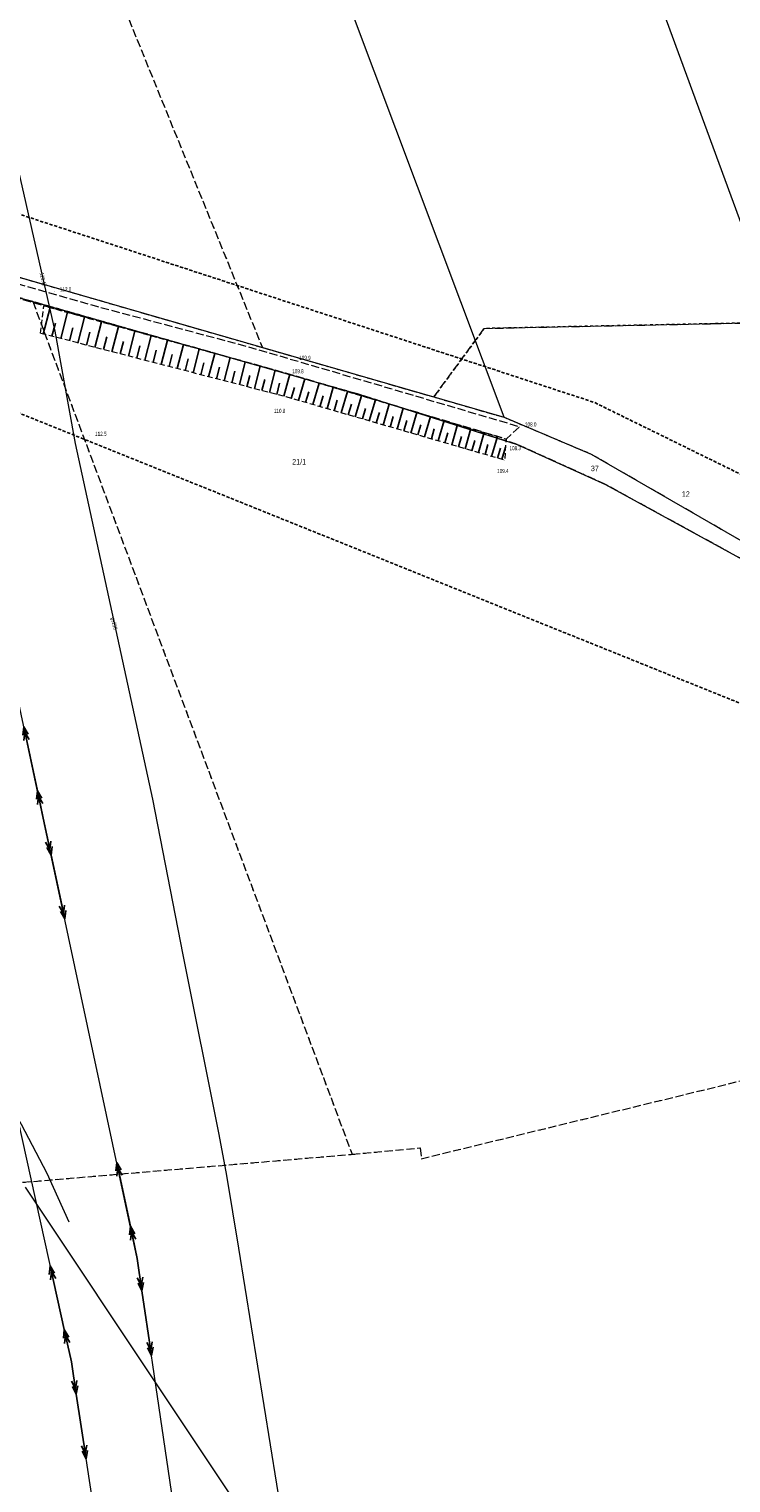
# Model space of a CAD drawing. Header units: metres. Extents: x 5550910 to 5553628, y 5952297 to 5957865.
# Tile 22 of 36: x 5551633 to 5551762, y 5955061 to 5955328. Entities that reach past the tile are written whole.
import ezdxf
from ezdxf.enums import TextEntityAlignment as Align

# ---------------------------------------------------------------- set-up
doc = ezdxf.new("R2010")
doc.units = ezdxf.units.M
for name, pattern in [('1.0_0.5', [1.5, 1, -0.5]), ('1.5_0.5', [2, 1.5, -0.5]), ('2', [0.9, 0.6, -0.3]), ('219-500', [0]), ('egkk-500', [2, 1.5, -0.5]), ('egug-500', [1, 0.5, -0.5]), ('suep_sn_500', [0])]:
    doc.linetypes.add(name, pattern=pattern)
doc.layers.get('0').update_dxf_attribs({"color": 2, "lineweight": 5})
doc.styles.get("Standard").update_dxf_attribs({"font": 'Working1250', "width": 0.75})

# ---------------------------------------------------------------- blocks, each defined once
blk = doc.blocks.new('PW01')
at = {"linetype": 'Continuous', "lineweight": 13}
h = blk.add_hatch(color=0, dxfattribs=at)
edge = h.paths.add_edge_path()
edge.add_arc((0, 0), 0.045, 0, 360)
blk = doc.blocks.new('SUEP2')
at = {"color": 0, "linetype": 'Continuous'}
for p, q in [((0, 0), (6.027, 0)), ((5.027, 0), (3.527, 0.5)), ((5.027, 0), (3.527, -0.5)), ((6.027, 0), (4.527, 0.5)), ((6.027, 0), (4.527, -0.5)), ((6.027, 0), (18.027, 0)), ((17.027, 0), (15.527, 0.5)), ((17.027, 0), (15.527, -0.5)), ((18.027, 0), (16.527, 0.5)), ((18.027, 0), (16.527, -0.5))]:
    blk.add_line(p, q, dxfattribs=at)

msp = doc.modelspace()

# ---------------------------------------------------------------- linework, layer by layer
at = {"layer": '000 Inne (niezydentyfikowane)', "color": 7, "linetype": 'CONTINUOUS', "lineweight": 25, "flags": 128}
for points in [[(5551635.6, 5955271.8), (5551636.86, 5955276.67)], [(5551638.81, 5955270.97), (5551640.05, 5955275.78)], [(5551637.21, 5955271.39), (5551637.84, 5955273.8)], [(5551640.4, 5955270.56), (5551641.01, 5955272.95)], [(5551641.98, 5955270.15), (5551643.2, 5955274.9)], [(5551645.1, 5955269.35), (5551646.32, 5955274.03)], [(5551648.19, 5955268.55), (5551649.39, 5955273.18)], [(5551643.54, 5955269.75), (5551644.15, 5955272.11)], [(5551646.65, 5955268.94), (5551647.26, 5955271.27)], [(5551649.73, 5955268.15), (5551650.32, 5955270.45)], [(5551651.25, 5955267.76), (5551652.43, 5955272.33)], [(5551654.26, 5955266.98), (5551655.43, 5955271.5)], [(5551657.24, 5955266.21), (5551658.4, 5955270.67)], [(5551660.18, 5955265.45), (5551661.32, 5955269.85)], [(5551652.76, 5955267.37), (5551653.35, 5955269.64)], [(5551655.76, 5955266.59), (5551656.34, 5955268.84)], [(5551658.72, 5955265.82), (5551659.29, 5955268.04)], [(5551661.64, 5955265.07), (5551662.21, 5955267.26)], [(5551663.09, 5955264.69), (5551664.22, 5955269.05)], [(5551665.96, 5955263.95), (5551667.07, 5955268.25)], [(5551668.8, 5955263.22), (5551669.9, 5955267.47)], [(5551664.53, 5955264.32), (5551665.09, 5955266.49)], [(5551667.38, 5955263.58), (5551667.94, 5955265.72)], [(5551670.2, 5955262.85), (5551670.75, 5955264.97)], [(5551671.6, 5955262.49), (5551672.68, 5955266.69)], [(5551674.37, 5955261.78), (5551675.44, 5955265.92)], [(5551677.1, 5955261.07), (5551678.16, 5955265.17)], [(5551672.99, 5955262.13), (5551673.53, 5955264.22)], [(5551675.74, 5955261.42), (5551676.27, 5955263.48)], [(5551678.45, 5955260.72), (5551678.98, 5955262.76)], [(5551679.79, 5955260.37), (5551680.84, 5955264.41)], [(5551681.12, 5955260), (5551681.7, 5955261.99)], [(5551682.44, 5955259.62), (5551683.59, 5955263.58)], [(5551685.08, 5955258.85), (5551686.22, 5955262.8)], [(5551687.69, 5955258.1), (5551688.83, 5955262.02)], [(5551683.76, 5955259.23), (5551684.34, 5955261.21)], [(5551686.39, 5955258.47), (5551686.96, 5955260.44)], [(5551689, 5955257.72), (5551689.56, 5955259.67)], [(5551690.29, 5955257.34), (5551691.42, 5955261.24)], [(5551692.88, 5955256.59), (5551694, 5955260.47)], [(5551695.45, 5955255.85), (5551696.57, 5955259.7)], [(5551691.59, 5955256.97), (5551692.15, 5955258.91)], [(5551694.17, 5955256.22), (5551694.73, 5955258.15)], [(5551696.73, 5955255.48), (5551697.29, 5955257.4)], [(5551698.01, 5955255.11), (5551699.12, 5955258.94)], [(5551699.28, 5955254.74), (5551699.83, 5955256.65)], [(5551700.55, 5955254.37), (5551701.65, 5955258.18)], [(5551703.07, 5955253.64), (5551704.17, 5955257.43)], [(5551705.59, 5955252.91), (5551706.68, 5955256.68)], [(5551701.81, 5955254.01), (5551702.36, 5955255.91)], [(5551704.33, 5955253.28), (5551704.88, 5955255.17)], [(5551706.84, 5955252.55), (5551707.38, 5955254.43)], [(5551708.08, 5955252.19), (5551709.17, 5955255.93)], [(5551710.57, 5955251.47), (5551711.64, 5955255.19)], [(5551713.03, 5955250.76), (5551714.1, 5955254.46)], [(5551709.33, 5955251.83), (5551709.87, 5955253.7)], [(5551711.8, 5955251.12), (5551712.34, 5955252.97)], [(5551714.26, 5955250.4), (5551714.8, 5955252.25)], [(5551715.48, 5955250.05), (5551716.55, 5955253.73)], [(5551716.7, 5955249.7), (5551717.23, 5955251.53)], [(5551717.89, 5955249.35), (5551718.95, 5955253.01)], [(5551719, 5955249.03), (5551719.53, 5955250.85)], [(5551719.8, 5955248.8), (5551720.45, 5955251.03)]]:
    msp.add_lwpolyline(points, dxfattribs=at)
at = {"layer": '217-kontur klasyfikacyjny', "color": 92, "linetype": 'egkk-500', "lineweight": 18, "flags": 128}
for points in [[(5551643.76, 5955348.09), (5551675.82, 5955269.33)], [(5551633.69, 5955277.74), (5551559.38, 5955298.85)], [(5551626.63, 5955283.53), (5551675.82, 5955269.33)], [(5551633.69, 5955277.74), (5551692.29, 5955121.32)], [(5551693.27, 5955260.81), (5551633.69, 5955277.74)], [(5551716.55, 5955272.83), (5551912.44, 5955276.89)], [(5551707.29, 5955260.25), (5551716.55, 5955272.83)], [(5551675.82, 5955269.33), (5551707.29, 5955260.25)], [(5551722.6, 5955251.54), (5551693.27, 5955260.81)], [(5551707.29, 5955260.25), (5551720.21, 5955256.52)], [(5551720.21, 5955256.52), (5551736.19, 5955249.77)], [(5551738.79, 5955244.21), (5551722.6, 5955251.54)], [(5551736.19, 5955249.77), (5551790.81, 5955218.27)], [(5551823.52, 5955197.82), (5551738.79, 5955244.21)], [(5551704.99, 5955120.52), (5551772.84, 5955137.04)], [(5551631.82, 5955116.19), (5551692.29, 5955121.32)], [(5551692.29, 5955121.32), (5551704.79, 5955122.5)], [(5551704.79, 5955122.5), (5551704.99, 5955120.52)]]:
    msp.add_lwpolyline(points, dxfattribs=at)
at = {"layer": '218-kontur użytku gruntowego', "color": 3, "linetype": 'egug-500', "lineweight": 18, "flags": 128}
for points in [[(5551643.76, 5955348.09), (5551675.82, 5955269.33)], [(5551559.38, 5955298.85), (5551633.69, 5955277.74)], [(5551626.63, 5955283.53), (5551675.82, 5955269.33)], [(5551633.69, 5955277.74), (5551692.29, 5955121.32)], [(5551693.27, 5955260.81), (5551633.69, 5955277.74)], [(5551912.44, 5955276.89), (5551716.55, 5955272.83)], [(5551716.55, 5955272.83), (5551707.29, 5955260.25)], [(5551675.82, 5955269.33), (5551707.29, 5955260.25)], [(5551722.6, 5955251.54), (5551693.27, 5955260.81)], [(5551707.29, 5955260.25), (5551720.21, 5955256.52)], [(5551720.21, 5955256.52), (5551736.19, 5955249.77)], [(5551738.79, 5955244.21), (5551722.6, 5955251.54)], [(5551736.19, 5955249.77), (5551790.81, 5955218.27)], [(5551823.52, 5955197.82), (5551738.79, 5955244.21)], [(5551704.99, 5955120.52), (5551772.84, 5955137.04)], [(5551631.82, 5955116.19), (5551692.29, 5955121.32)], [(5551692.29, 5955121.32), (5551704.79, 5955122.5)], [(5551704.79, 5955122.5), (5551704.99, 5955120.52)]]:
    msp.add_lwpolyline(points, dxfattribs=at)
at = {"layer": '219-działka ewidencyjna', "color": 7, "linetype": '219-500', "lineweight": 18, "flags": 128}
for points in [[(5551720.21, 5955256.52), (5551620.75, 5955521.1)], [(5551703.12, 5955456.82), (5551790.81, 5955218.27)], [(5551559.38, 5955298.85), (5551693.27, 5955260.81)], [(5551626.63, 5955283.53), (5551720.21, 5955256.52)], [(5551693.27, 5955260.81), (5551722.6, 5955251.54)], [(5551720.21, 5955256.52), (5551736.19, 5955249.77)], [(5551722.6, 5955251.54), (5551738.79, 5955244.21)], [(5551736.19, 5955249.77), (5551790.81, 5955218.27)], [(5551738.79, 5955244.21), (5551823.52, 5955197.82)], [(5551632.31, 5955115.28), (5551711.25, 5954996.77)]]:
    msp.add_lwpolyline(points, dxfattribs=at)
at = {"layer": 'jezdnia', "color": 7, "linetype": '1.5_0.5', "lineweight": 18, "flags": 128}
msp.add_lwpolyline([(5551582.65, 5955294.37), (5551594.14, 5955291.71), (5551598.88, 5955290.74), (5551626.85, 5955282.19), (5551645.36, 5955276.9), (5551673.04, 5955269.53), (5551699.36, 5955261.8), (5551723.03, 5955254.81), (5551720.55, 5955252.53), (5551680.3, 5955264.57), (5551635.7, 5955276.99), (5551624.27, 5955280.25), (5551600.49, 5955286.68), (5551582.22, 5955291.7), (5551546.49, 5955303.65), (5551538.08, 5955307.47), (5551531.64, 5955307.09), (5551529.17, 5955306.96), (5551527.99, 5955306.48), (5551521.26, 5955320.4), (5551524.56, 5955317.88), (5551541.46, 5955308.73), (5551558.53, 5955302.59)], close=True, dxfattribs=at)
at = {"layer": 'przewód elektroenergetyczny średniego napięcia', "color": 1, "linetype": 'suep_sn_500', "lineweight": 18, "flags": 128}
for points in [[(5551640.76, 5955083.27), (5551599.83, 5955268.58)], [(5551635.79, 5955182.12), (5551618.15, 5955265.06)], [(5551652.85, 5955102.22), (5551635.79, 5955182.12)], [(5551663.72, 5955028.34), (5551652.85, 5955102.22)], [(5551666.64, 5954912.76), (5551640.76, 5955083.27)]]:
    msp.add_lwpolyline(points, dxfattribs=at)
at = {"layer": 'przewód gazowy', "color": 52, "linetype": 'CONTINUOUS', "lineweight": 18, "flags": 128}
msp.add_lwpolyline([(5551618.58, 5955349.18), (5551629.74, 5955307.58), (5551636.15, 5955279.31), (5551637.73, 5955272.35), (5551641.45, 5955251.72), (5551655.63, 5955186.48), (5551661.24, 5955157.94), (5551667.81, 5955124.96), (5551669.23, 5955117.42), (5551671.41, 5955104.08), (5551680.76, 5955046.4), (5551682.58, 5955029.25), (5551683.55, 5955023.59), (5551693.38, 5954966.24), (5551700.6, 5954911.43), (5551704.76, 5954879.82)], dxfattribs=at)
at = {"layer": 'przewód telekomunikacyjny podziemny', "color": 30, "linetype": 'CONTINUOUS', "lineweight": 18, "flags": 128}
msp.add_lwpolyline([(5551506.67, 5955365.86), (5551531.32, 5955319.26), (5551532.8, 5955315.24), (5551538.22, 5955301.55), (5551541.46, 5955295.12), (5551563.97, 5955250.43), (5551591.81, 5955196.64), (5551631.56, 5955126.88), (5551636.27, 5955117.88), (5551640.27, 5955108.94)], dxfattribs=at)
at = {"layer": 'skarpa nieumocniona', "color": 7, "linetype": '1.0_0.5', "lineweight": 18, "flags": 128}
msp.add_lwpolyline([(5551635.11, 5955271.93), (5551635.7, 5955276.99), (5551680.3, 5955264.57), (5551720.55, 5955252.53), (5551720.28, 5955248.66), (5551680.08, 5955260.3)], close=True, dxfattribs=at)
msp.add_lwpolyline([(5551635.11, 5955271.93), (5551635.7, 5955276.99), (5551680.3, 5955264.57), (5551720.55, 5955252.53), (5551720.28, 5955248.66), (5551680.08, 5955260.3)], close=True, dxfattribs=at)
at = {"layer": 'Zakres', "color": 5, "linetype": '2', "lineweight": 25, "flags": 128}
msp.add_lwpolyline([(5551539.89, 5955556.3), (5551532.83, 5955579.59), (5551412.18, 5955533.02), (5551417.83, 5955463.17), (5551492.62, 5955303.01), (5551563.17, 5955284.66), (5551801.65, 5955188.71), (5551944.88, 5955090.64), (5552101.51, 5955073.7), (5552198.88, 5955088.52), (5552322.35, 5954926.24), (5552389.38, 5954546.65), (5552301.18, 5953845.33), (5552445.82, 5953604.03), (5552352.69, 5953364.14), (5552322.35, 5953343.68), (5552337.17, 5953304.17), (5552363.27, 5953310.52), (5552494.5, 5953582.87), (5552343.52, 5953842.51), (5552416.89, 5954365.33), (5552426.77, 5954541.01), (5552383.73, 5954780.19), (5552366.62, 5954919.72), (5552207.87, 5955119.74), (5552134.49, 5955107.04), (5551969.13, 5955121.77), (5551896.19, 5955180.95), (5551736.74, 5955259.26), (5551546.94, 5955321.35), (5551512.37, 5955423.66), (5551586.45, 5955433.54)], close=True, dxfattribs=at)

# ---------------------------------------------------------------- block references
at = {"layer": 'pikieta naturalna', "color": 7, "linetype": 'CONTINUOUS', "lineweight": 13}
for p in [(5551637.66, 5955279.62), (5551635.11, 5955271.93), (5551680.3, 5955264.57), (5551681.59, 5955267.03), (5551680.08, 5955260.3), (5551723.03, 5955254.81), (5551644.13, 5955253.1), (5551720.55, 5955252.53), (5551720.28, 5955248.66)]:
    msp.add_blockref('PW01', p, dxfattribs=at)
at = {"layer": 'przewód elektroenergetyczny średniego napięcia', "color": 1, "linetype": 'CONTINUOUS', "lineweight": 18}
for p, rotation in [((5551635.79, 5955182.12), 102.007), ((5551635.79, 5955182.12), 282.053), ((5551652.85, 5955102.22), 102.053), ((5551652.85, 5955102.22), 278.37), ((5551640.76, 5955083.27), 102.455), ((5551640.76, 5955083.27), 278.63)]:
    msp.add_blockref('SUEP2', p, dxfattribs=dict(at, rotation=rotation))
at = {"layer": 'rzędna', "color": 52, "linetype": 'CONTINUOUS', "lineweight": 18}
msp.add_blockref('PW01', (5551636.15, 5955279.31), dxfattribs=at)

# ---------------------------------------------------------------- texts
at = {"layer": '211-numer działki ewidencyjnej', "color": 7, "linetype": 'CONTINUOUS', "lineweight": 18, "width": 0.79}
for s, p in [('21/1', (5551681.29, 5955247.86)), ('37', (5551736.11, 5955246.64)), ('12', (5551752.8, 5955241.94))]:
    msp.add_text(s, height=1, dxfattribs=at).set_placement(p)
at = {"layer": 'pikieta naturalna-Atr2', "color": 7, "width": 0.667}
for s, p in [('112.0', (5551638.66, 5955279.64)), ('109.9', (5551682.59, 5955267.06)), ('109.8', (5551681.3, 5955264.6)), ('110.8', (5551677.93, 5955257.33)), ('112.5', (5551645.13, 5955253.12)), ('108.0', (5551724.03, 5955254.84)), ('108.3', (5551721.18, 5955250.49)), ('109.4', (5551718.91, 5955246.29))]:
    msp.add_text(s, height=0.75, rotation=360, dxfattribs=at).set_placement(p)
at = {"layer": 'przewód gazowy-Atr1', "color": 40, "width": 0.667}
msp.add_text('gs150', height=0.75, rotation=282.263, dxfattribs=at).set_placement((5551648.63, 5955218.7), align=Align.MIDDLE_CENTER)
at = {"layer": 'rzędna-Atr2', "color": 52, "width": 0.667}
msp.add_text('110.47', height=0.75, rotation=-77.222, dxfattribs=at).set_placement((5551635.3, 5955283.06), align=Align.MIDDLE_LEFT)

doc.saveas('drawing.dxf')
